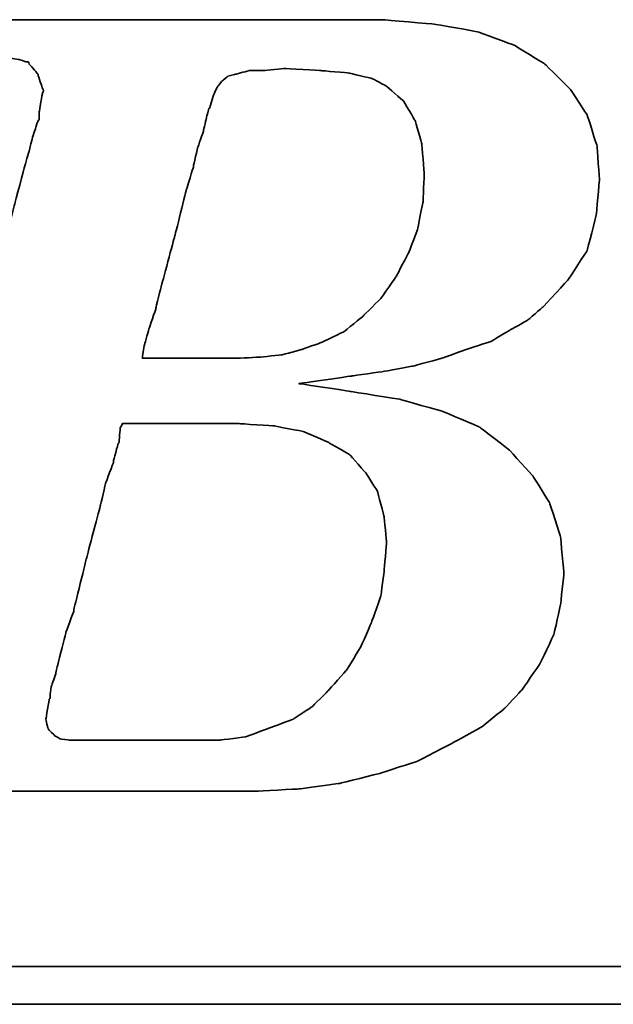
# Model space of a CAD drawing. Header units: millimetres. Extents: x 366 to 647, y 366 to 462.
# Tile 32 of 53: x 575.91 to 578.29, y 396.45 to 400.39. Entities that reach past the tile are written whole.
import ezdxf

# ---------------------------------------------------------------- set-up
doc = ezdxf.new("R2010")
doc.units = ezdxf.units.MM
doc.header["$LTSCALE"] = 0.15
doc.layers.add('DIM', color=4, linetype='CONTINUOUS')
doc.layers.add('layer 1', color=7, linetype='CONTINUOUS')

# ---------------------------------------------------------------- blocks, each defined once
blk = doc.blocks.new('TBI MOTION logo(完整正式版)')
at = {"layer": 'layer 1', "color": 22, "lineweight": 35}
for points, knots in [([(-64.65375, -6.86375), (-64.65375, -6.86375), (-64.84375, -7.29625), (-64.84375, -7.29625), (-64.84375, -7.29625), (-64.84375, -7.29625), (-64.86875, -7.34375), (-64.86875, -7.34375), (-64.86875, -7.34375), (-64.86875, -7.34375), (-64.86875, -7.36875), (-64.86875, -7.36875), (-64.86875, -7.36875), (-64.86875, -7.36875), (-65.15375, -7.65375), (-65.15375, -7.65375), (-65.15375, -7.65375), (-65.15375, -7.65375), (-65.17875, -7.65375), (-65.17875, -7.65375), (-65.17875, -7.65375), (-65.17875, -7.65375), (-65.20375, -7.67875), (-65.20375, -7.67875), (-65.20375, -7.67875), (-65.20375, -7.67875), (-65.58875, -7.87125), (-65.58875, -7.87125), (-65.58875, -7.87125), (-65.58875, -7.87125), (-65.63375, -7.87125), (-65.63375, -7.87125), (-65.63375, -7.87125), (-65.63375, -7.87125), (-65.65875, -7.89375), (-65.65875, -7.89375), (-65.65875, -7.89375), (-65.65875, -7.89375), (-66.09375, -7.94375), (-66.09375, -7.94375), (-66.09375, -7.94375), (-66.09375, -7.94375), (-66.11375, -7.94375), (-66.11375, -7.94375), (-66.11375, -7.94375), (-66.11375, -7.94375), (-66.16375, -7.94375), (-66.16375, -7.94375), (-66.16375, -7.94375), (-66.16375, -7.94375), (-66.30875, -7.94375), (-66.30875, -7.94375), (-66.30875, -7.94375), (-66.30875, -7.94375), (-66.69375, -7.94375), (-66.69375, -7.94375), (-66.69375, -7.94375), (-66.69375, -7.94375), (-67.07375, -7.94375), (-67.07375, -7.94375), (-67.07375, -7.94375), (-67.07375, -7.94375), (-67.12375, -7.94375), (-67.12375, -7.94375), (-67.12375, -7.94375), (-67.12375, -7.94375), (-67.12375, -7.96625), (-67.12375, -7.96625), (-67.12375, -7.96625), (-67.12375, -7.96625), (-67.14875, -7.99125), (-67.14875, -7.99125), (-67.14875, -7.99125), (-67.14875, -7.99125), (-67.24375, -8.34875), (-67.24375, -8.34875), (-67.24375, -8.34875), (-67.24375, -8.34875), (-67.31375, -8.68625), (-67.31375, -8.68625), (-67.31375, -8.68625), (-67.31375, -8.68625), (-67.26875, -8.68625), (-67.26875, -8.68625), (-67.26875, -8.68625), (-67.26875, -8.68625), (-67.07375, -8.68625), (-67.07375, -8.68625), (-67.07375, -8.68625), (-67.07375, -8.68625), (-66.54875, -8.68625), (-66.54875, -8.68625), (-66.54875, -8.68625), (-66.54875, -8.68625), (-65.82625, -8.68625), (-65.82625, -8.68625), (-65.82625, -8.68625), (-65.82625, -8.68625), (-65.01375, -8.68625), (-65.01375, -8.68625), (-65.01375, -8.68625), (-65.01375, -8.68625), (-64.05375, -8.68625), (-64.05375, -8.68625), (-64.05375, -8.68625), (-64.05375, -8.68625), (-62.08375, -8.68625), (-62.08375, -8.68625), (-62.08375, -8.68625), (-62.08375, -8.68625), (-60.06875, -8.68625), (-60.06875, -8.68625), (-60.06875, -8.68625), (-60.06875, -8.68625), (-59.10875, -8.68625), (-59.10875, -8.68625), (-59.10875, -8.68625), (-59.10875, -8.68625), (-58.29375, -8.68625), (-58.29375, -8.68625), (-58.29375, -8.68625), (-58.29375, -8.68625), (-57.57375, -8.68625), (-57.57375, -8.68625), (-57.57375, -8.68625), (-57.57375, -8.68625), (-57.04875, -8.68625), (-57.04875, -8.68625), (-57.04875, -8.68625), (-57.04875, -8.68625), (-56.85375, -8.68625), (-56.85375, -8.68625), (-56.85375, -8.68625), (-56.85375, -8.68625), (-56.70875, -8.68625), (-56.70875, -8.68625), (-56.70875, -8.68625), (-56.70875, -8.68625), (-56.61375, -8.68625), (-56.61375, -8.68625), (-56.61375, -8.68625), (-56.61375, -8.68625), (-56.56875, -8.68625), (-56.56875, -8.68625), (-56.56875, -8.68625), (-56.56875, -8.68625), (-55.65375, -8.63875), (-55.65375, -8.63875), (-55.65375, -8.63875), (-55.65375, -8.63875), (-54.76875, -8.51875), (-54.76875, -8.51875), (-54.76875, -8.51875), (-54.76875, -8.51875), (-53.90375, -8.30375), (-53.90375, -8.30375), (-53.90375, -8.30375), (-53.90375, -8.30375), (-53.08875, -8.03875), (-53.08875, -8.03875), (-53.08875, -8.03875), (-53.08875, -8.03875), (-52.34375, -7.65375), (-52.34375, -7.65375), (-52.34375, -7.65375), (-52.34375, -7.65375), (-51.69875, -7.29625), (-51.69875, -7.29625), (-51.69875, -7.29625), (-51.69875, -7.29625), (-51.21875, -6.91125), (-51.21875, -6.91125), (-51.21875, -6.91125), (-51.21875, -6.91125), (-50.83375, -6.50375), (-50.83375, -6.50375), (-50.83375, -6.50375), (-50.83375, -6.50375), (-50.44875, -5.94875), (-50.44875, -5.94875), (-50.44875, -5.94875), (-50.44875, -5.94875), (-50.13875, -5.30375), (-50.13875, -5.30375), (-50.13875, -5.30375), (-50.13875, -5.30375), (-49.99375, -4.65375), (-49.99375, -4.65375), (-49.99375, -4.65375), (-49.99375, -4.65375), (-49.92375, -3.98375), (-49.92375, -3.98375), (-49.92375, -3.98375), (-49.92375, -3.98375), (-49.99375, -3.19374), (-49.99375, -3.19374), (-49.99375, -3.19374), (-49.99375, -3.19374), (-50.23374, -2.44874), (-50.23374, -2.44874), (-50.23374, -2.44874), (-50.23374, -2.44874), (-50.59375, -1.87374), (-50.59375, -1.87374), (-50.59375, -1.87374), (-50.59375, -1.87374), (-51.09875, -1.31874), (-51.09875, -1.31874), (-51.09875, -1.31874), (-51.09875, -1.31874), (-51.74375, -0.81875), (-51.74375, -0.81875), (-51.74375, -0.81875), (-51.74375, -0.81875), (-52.53875, -0.48125), (-52.53875, -0.48125), (-52.53875, -0.48125), (-52.53875, -0.48125), (-53.47375, -0.21875), (-53.47375, -0.21875), (-53.47375, -0.21875), (-53.47375, -0.21875), (-54.52875, -0.04874), (-54.52875, -0.04874), (-54.52875, -0.04874), (-54.52875, -0.04874), (-55.65375, 0.12125), (-55.65375, 0.12125), (-55.65375, 0.12125), (-55.65375, 0.12125), (-54.50375, 0.28624), (-54.50375, 0.28624), (-54.50375, 0.28624), (-54.50375, 0.28624), (-53.83375, 0.38124), (-53.83375, 0.38124), (-53.83375, 0.38124), (-53.83375, 0.38124), (-53.18375, 0.50125), (-53.18375, 0.50125), (-53.18375, 0.50125), (-53.18375, 0.50125), (-52.55875, 0.66874), (-52.55875, 0.66874), (-52.55875, 0.66874), (-52.55875, 0.66874), (-52.03375, 0.86124), (-52.03375, 0.86124), (-52.03375, 0.86124), (-52.03375, 0.86124), (-51.50374, 1.03124), (-51.50374, 1.03124), (-51.50374, 1.03124), (-51.50374, 1.03124), (-51.09875, 1.27125), (-51.09875, 1.27125), (-51.09875, 1.27125), (-51.09875, 1.27125), (-50.71375, 1.48624), (-50.71375, 1.48624), (-50.71375, 1.48624), (-50.71375, 1.48624), (-50.37625, 1.77625), (-50.37625, 1.77625), (-50.37625, 1.77625), (-50.37625, 1.77625), (-49.82375, 2.37625), (-49.82375, 2.37625), (-49.82375, 2.37625), (-49.82375, 2.37625), (-49.41875, 2.99625), (-49.41875, 2.99625), (-49.41875, 2.99625), (-49.41875, 2.99625), (-49.22375, 3.76625), (-49.22375, 3.76625), (-49.22375, 3.76625), (-49.22375, 3.76625), (-49.15375, 4.50874), (-49.15375, 4.50874), (-49.15375, 4.50874), (-49.15375, 4.50874), (-49.20375, 5.25125), (-49.20375, 5.25125), (-49.20375, 5.25125), (-49.20375, 5.25125), (-49.41875, 5.92625), (-49.41875, 5.92625), (-49.41875, 5.92625), (-49.41875, 5.92625), (-49.77875, 6.47625), (-49.77875, 6.47625), (-49.77875, 6.47625), (-49.77875, 6.47625), (-50.33125, 7.02624), (-50.33125, 7.02624), (-50.33125, 7.02624), (-50.33125, 7.02624), (-51.00125, 7.43625), (-51.00125, 7.43625), (-51.00125, 7.43625), (-51.00125, 7.43625), (-51.79375, 7.72625), (-51.79375, 7.72625), (-51.79375, 7.72625), (-51.79375, 7.72625), (-52.72875, 7.89124), (-52.72875, 7.89124), (-52.72875, 7.89124), (-52.72875, 7.89124), (-53.83375, 7.98625), (-53.83375, 7.98625), (-53.83375, 7.98625), (-53.83375, 7.98625), (-53.92875, 7.98625), (-53.92875, 7.98625), (-53.92875, 7.98625), (-53.92875, 7.98625), (-54.26375, 7.98625), (-54.26375, 7.98625), (-54.26375, 7.98625), (-54.26375, 7.98625), (-54.74375, 7.98625), (-54.74375, 7.98625), (-54.74375, 7.98625), (-54.74375, 7.98625), (-55.36875, 7.98625), (-55.36875, 7.98625), (-55.36875, 7.98625), (-55.36875, 7.98625), (-56.13375, 7.98625), (-56.13375, 7.98625), (-56.13375, 7.98625), (-56.13375, 7.98625), (-56.94875, 7.98625), (-56.94875, 7.98625), (-56.94875, 7.98625), (-56.94875, 7.98625), (-58.77625, 7.98625), (-58.77625, 7.98625), (-58.77625, 7.98625), (-58.77625, 7.98625), (-60.59875, 7.98625), (-60.59875, 7.98625), (-60.59875, 7.98625), (-60.59875, 7.98625), (-61.41375, 7.98625), (-61.41375, 7.98625), (-61.41375, 7.98625), (-61.41375, 7.98625), (-62.17875, 7.98625), (-62.17875, 7.98625), (-62.17875, 7.98625), (-62.17875, 7.98625), (-62.80375, 7.98625), (-62.80375, 7.98625), (-62.80375, 7.98625), (-62.80375, 7.98625), (-63.30625, 7.98625), (-63.30625, 7.98625), (-63.30625, 7.98625), (-63.30625, 7.98625), (-63.57375, 7.98625), (-63.57375, 7.98625), (-63.57375, 7.98625), (-63.57375, 7.98625), (-63.57375, 7.96375), (-63.57375, 7.96375), (-63.57375, 7.96375), (-63.57375, 7.96375), (-63.59875, 7.94125), (-63.59875, 7.94125), (-63.59875, 7.94125), (-63.59875, 7.94125), (-63.69375, 7.55625), (-63.69375, 7.55625), (-63.69375, 7.55625), (-63.69375, 7.55625), (-63.76375, 7.24624), (-63.76375, 7.24624), (-63.76375, 7.24624), (-63.76375, 7.24624), (-63.23875, 7.24624), (-63.23875, 7.24624), (-63.23875, 7.24624), (-63.23875, 7.24624), (-62.75875, 7.24624), (-62.75875, 7.24624), (-62.75875, 7.24624), (-62.75875, 7.24624), (-62.61125, 7.24624), (-62.61125, 7.24624), (-62.61125, 7.24624), (-62.61125, 7.24624), (-62.56625, 7.24624), (-62.56625, 7.24624), (-62.56625, 7.24624), (-62.56625, 7.24624), (-62.22875, 7.24624), (-62.22875, 7.24624), (-62.22875, 7.24624), (-62.22875, 7.24624), (-62.20375, 7.24624), (-62.20375, 7.24624), (-62.20375, 7.24624), (-62.20375, 7.24624), (-62.17875, 7.21875), (-62.17875, 7.21875), (-62.17875, 7.21875), (-62.17875, 7.21875), (-61.96375, 7.17125), (-61.96375, 7.17125), (-61.96375, 7.17125), (-61.96375, 7.17125), (-61.72375, 7.12624), (-61.72375, 7.12624), (-61.72375, 7.12624), (-61.72375, 7.12624), (-61.70375, 7.12624), (-61.70375, 7.12624), (-61.70375, 7.12624), (-61.70375, 7.12624), (-61.55875, 7.07624), (-61.55875, 7.07624), (-61.55875, 7.07624), (-61.55875, 7.07624), (-61.50875, 7.07624), (-61.50875, 7.07624), (-61.50875, 7.07624), (-61.50875, 7.07624), (-61.48375, 7.02624), (-61.48375, 7.02624), (-61.48375, 7.02624), (-61.48375, 7.02624), (-61.31875, 6.83375), (-61.31875, 6.83375), (-61.31875, 6.83375), (-61.31875, 6.83375), (-61.29375, 6.81125), (-61.29375, 6.81125), (-61.29375, 6.81125), (-61.29375, 6.81125), (-61.29375, 6.78625), (-61.29375, 6.78625), (-61.29375, 6.78625), (-61.29375, 6.78625), (-61.19875, 6.50124), (-61.19875, 6.50124), (-61.19875, 6.50124), (-61.19875, 6.50124), (-61.17375, 6.45124), (-61.17375, 6.45124), (-61.17375, 6.45124), (-61.17375, 6.45124), (-61.19875, 6.40625), (-61.19875, 6.40625), (-61.19875, 6.40625), (-61.19875, 6.40625), (-61.26875, 5.99624), (-61.26875, 5.99624), (-61.26875, 5.99624), (-61.26875, 5.99624), (-61.26875, 5.85125), (-61.26875, 5.85125), (-61.26875, 5.85125), (-61.26875, 5.85125), (-61.26875, 5.82625), (-61.26875, 5.82625), (-61.26875, 5.82625), (-61.26875, 5.82625), (-61.29375, 5.80625), (-61.29375, 5.80625), (-61.29375, 5.80625), (-61.29375, 5.80625), (-61.34125, 5.66125), (-61.34125, 5.66125), (-61.34125, 5.66125), (-61.34125, 5.66125), (-61.41375, 5.44625), (-61.41375, 5.44625), (-61.41375, 5.44625), (-61.41375, 5.44625), (-61.48375, 5.15625), (-61.48375, 5.15625), (-61.48375, 5.15625), (-61.48375, 5.15625), (-61.58375, 4.82124), (-61.58375, 4.82124), (-61.58375, 4.82124), (-61.58375, 4.82124), (-61.79875, 4.00375), (-61.79875, 4.00375), (-61.79875, 4.00375), (-61.79875, 4.00375), (-62.05875, 2.99625), (-62.05875, 2.99625), (-62.05875, 2.99625), (-62.05875, 2.99625), (-62.34875, 1.91625), (-62.34875, 1.91625), (-62.34875, 1.91625), (-62.34875, 1.91625), (-62.97375, -0.41124), (-62.97375, -0.41124), (-62.97375, -0.41124), (-62.97375, -0.41124), (-63.59875, -2.75875), (-63.59875, -2.75875), (-63.59875, -2.75875), (-63.59875, -2.75875), (-63.88375, -3.86374), (-63.88375, -3.86374), (-63.88375, -3.86374), (-63.88375, -3.86374), (-64.14875, -4.82374), (-64.14875, -4.82374), (-64.14875, -4.82374), (-64.14875, -4.82374), (-64.36375, -5.64125), (-64.36375, -5.64125), (-64.36375, -5.64125), (-64.36375, -5.64125), (-64.43625, -5.97625), (-64.43625, -5.97625), (-64.43625, -5.97625), (-64.43625, -5.97625), (-64.50875, -6.28625), (-64.50875, -6.28625), (-64.50875, -6.28625), (-64.50875, -6.28625), (-64.50875, -6.30875), (-64.50875, -6.30875), (-64.50875, -6.30875), (-64.50875, -6.30875), (-64.57875, -6.50375), (-64.57875, -6.50375), (-64.57875, -6.50375), (-64.57875, -6.50375), (-64.62875, -6.69625), (-64.62875, -6.69625), (-64.62875, -6.69625), (-64.62875, -6.69625), (-64.62875, -6.76875), (-64.62875, -6.76875), (-64.62875, -6.76875), (-64.62875, -6.76875), (-64.62875, -6.81375), (-64.62875, -6.81375), (-64.62875, -6.81375), (-64.62875, -6.81375), (-64.62875, -6.83875), (-64.62875, -6.83875), (-64.62875, -6.83875), (-64.62875, -6.83875), (-64.65375, -6.86375), (-64.65375, -6.86375)], [0, 0, 0, 0, 0.00719424, 0.00719424, 0.00719424, 0.00719425, 0.01438849, 0.01438849, 0.01438849, 0.0143885, 0.02158273, 0.02158273, 0.02158273, 0.02158274, 0.02877698, 0.02877698, 0.02877698, 0.02877699, 0.03597122, 0.03597122, 0.03597122, 0.03597123, 0.04316547, 0.04316547, 0.04316547, 0.04316548, 0.05035971, 0.05035971, 0.05035971, 0.05035972, 0.05755396, 0.05755396, 0.05755396, 0.05755397, 0.0647482, 0.0647482, 0.0647482, 0.06474821, 0.07194245, 0.07194245, 0.07194245, 0.07194246, 0.07913669, 0.07913669, 0.07913669, 0.0791367, 0.08633094, 0.08633094, 0.08633094, 0.08633095, 0.09352518, 0.09352518, 0.09352518, 0.09352519, 0.10071942, 0.10071942, 0.10071942, 0.10071943, 0.10791367, 0.10791367, 0.10791367, 0.10791368, 0.11510791, 0.11510791, 0.11510791, 0.11510792, 0.12230216, 0.12230216, 0.12230216, 0.12230217, 0.1294964, 0.1294964, 0.1294964, 0.12949641, 0.13669065, 0.13669065, 0.13669065, 0.13669066, 0.14388489, 0.14388489, 0.14388489, 0.1438849, 0.15107914, 0.15107914, 0.15107914, 0.15107915, 0.15827338, 0.15827338, 0.15827338, 0.15827339, 0.16546763, 0.16546763, 0.16546763, 0.16546764, 0.17266187, 0.17266187, 0.17266187, 0.17266188, 0.17985612, 0.17985612, 0.17985612, 0.17985613, 0.18705036, 0.18705036, 0.18705036, 0.18705037, 0.1942446, 0.1942446, 0.1942446, 0.19424461, 0.20143885, 0.20143885, 0.20143885, 0.20143886, 0.20863309, 0.20863309, 0.20863309, 0.2086331, 0.21582734, 0.21582734, 0.21582734, 0.21582735, 0.22302158, 0.22302158, 0.22302158, 0.22302159, 0.23021583, 0.23021583, 0.23021583, 0.23021584, 0.23741007, 0.23741007, 0.23741007, 0.23741008, 0.24460432, 0.24460432, 0.24460432, 0.24460433, 0.25179856, 0.25179856, 0.25179856, 0.25179857, 0.25899281, 0.25899281, 0.25899281, 0.25899282, 0.26618705, 0.26618705, 0.26618705, 0.26618706, 0.27338129, 0.27338129, 0.27338129, 0.2733813, 0.28057554, 0.28057554, 0.28057554, 0.28057555, 0.28776978, 0.28776978, 0.28776978, 0.28776979, 0.29496403, 0.29496403, 0.29496403, 0.29496404, 0.30215827, 0.30215827, 0.30215827, 0.30215828, 0.30935252, 0.30935252, 0.30935252, 0.30935253, 0.31654676, 0.31654676, 0.31654676, 0.31654677, 0.32374101, 0.32374101, 0.32374101, 0.32374102, 0.33093525, 0.33093525, 0.33093525, 0.33093526, 0.3381295, 0.3381295, 0.3381295, 0.33812951, 0.34532374, 0.34532374, 0.34532374, 0.34532375, 0.35251799, 0.35251799, 0.35251799, 0.352518, 0.35971223, 0.35971223, 0.35971223, 0.35971224, 0.36690647, 0.36690647, 0.36690647, 0.36690648, 0.37410072, 0.37410072, 0.37410072, 0.37410073, 0.38129496, 0.38129496, 0.38129496, 0.38129497, 0.38848921, 0.38848921, 0.38848921, 0.38848922, 0.39568345, 0.39568345, 0.39568345, 0.39568346, 0.4028777, 0.4028777, 0.4028777, 0.40287771, 0.41007194, 0.41007194, 0.41007194, 0.41007195, 0.41726619, 0.41726619, 0.41726619, 0.4172662, 0.42446043, 0.42446043, 0.42446043, 0.42446044, 0.43165468, 0.43165468, 0.43165468, 0.43165469, 0.43884892, 0.43884892, 0.43884892, 0.43884893, 0.44604317, 0.44604317, 0.44604317, 0.44604318, 0.45323741, 0.45323741, 0.45323741, 0.45323742, 0.46043165, 0.46043165, 0.46043165, 0.46043166, 0.4676259, 0.4676259, 0.4676259, 0.46762591, 0.47482014, 0.47482014, 0.47482014, 0.47482015, 0.48201439, 0.48201439, 0.48201439, 0.4820144, 0.48920863, 0.48920863, 0.48920863, 0.48920864, 0.49640288, 0.49640288, 0.49640288, 0.49640289, 0.50359712, 0.50359712, 0.50359712, 0.50359713, 0.51079137, 0.51079137, 0.51079137, 0.51079138, 0.51798561, 0.51798561, 0.51798561, 0.51798562, 0.52517986, 0.52517986, 0.52517986, 0.52517987, 0.5323741, 0.5323741, 0.5323741, 0.53237411, 0.53956835, 0.53956835, 0.53956835, 0.53956836, 0.54676259, 0.54676259, 0.54676259, 0.5467626, 0.55395683, 0.55395683, 0.55395683, 0.55395684, 0.56115108, 0.56115108, 0.56115108, 0.56115109, 0.56834532, 0.56834532, 0.56834532, 0.56834533, 0.57553957, 0.57553957, 0.57553957, 0.57553958, 0.58273381, 0.58273381, 0.58273381, 0.58273382, 0.58992806, 0.58992806, 0.58992806, 0.58992807, 0.5971223, 0.5971223, 0.5971223, 0.59712231, 0.60431655, 0.60431655, 0.60431655, 0.60431656, 0.61151079, 0.61151079, 0.61151079, 0.6115108, 0.61870504, 0.61870504, 0.61870504, 0.61870505, 0.62589928, 0.62589928, 0.62589928, 0.62589929, 0.63309353, 0.63309353, 0.63309353, 0.63309354, 0.64028777, 0.64028777, 0.64028777, 0.64028778, 0.64748201, 0.64748201, 0.64748201, 0.64748202, 0.65467626, 0.65467626, 0.65467626, 0.65467627, 0.6618705, 0.6618705, 0.6618705, 0.66187051, 0.66906475, 0.66906475, 0.66906475, 0.66906476, 0.67625899, 0.67625899, 0.67625899, 0.676259, 0.68345324, 0.68345324, 0.68345324, 0.68345325, 0.69064748, 0.69064748, 0.69064748, 0.69064749, 0.69784173, 0.69784173, 0.69784173, 0.69784174, 0.70503597, 0.70503597, 0.70503597, 0.70503598, 0.71223022, 0.71223022, 0.71223022, 0.71223023, 0.71942446, 0.71942446, 0.71942446, 0.71942447, 0.72661871, 0.72661871, 0.72661871, 0.72661872, 0.73381295, 0.73381295, 0.73381295, 0.73381296, 0.74100719, 0.74100719, 0.74100719, 0.7410072, 0.74820144, 0.74820144, 0.74820144, 0.74820145, 0.75539568, 0.75539568, 0.75539568, 0.75539569, 0.76258993, 0.76258993, 0.76258993, 0.76258994, 0.76978417, 0.76978417, 0.76978417, 0.76978418, 0.77697842, 0.77697842, 0.77697842, 0.77697843, 0.78417266, 0.78417266, 0.78417266, 0.78417267, 0.79136691, 0.79136691, 0.79136691, 0.79136692, 0.79856115, 0.79856115, 0.79856115, 0.79856116, 0.8057554, 0.8057554, 0.8057554, 0.80575541, 0.81294964, 0.81294964, 0.81294964, 0.81294965, 0.82014388, 0.82014388, 0.82014388, 0.82014389, 0.82733813, 0.82733813, 0.82733813, 0.82733814, 0.83453237, 0.83453237, 0.83453237, 0.83453238, 0.84172662, 0.84172662, 0.84172662, 0.84172663, 0.84892086, 0.84892086, 0.84892086, 0.84892087, 0.85611511, 0.85611511, 0.85611511, 0.85611512, 0.86330935, 0.86330935, 0.86330935, 0.86330936, 0.8705036, 0.8705036, 0.8705036, 0.87050361, 0.87769784, 0.87769784, 0.87769784, 0.87769785, 0.88489209, 0.88489209, 0.88489209, 0.8848921, 0.89208633, 0.89208633, 0.89208633, 0.89208634, 0.89928058, 0.89928058, 0.89928058, 0.89928059, 0.90647482, 0.90647482, 0.90647482, 0.90647483, 0.91366906, 0.91366906, 0.91366906, 0.91366907, 0.92086331, 0.92086331, 0.92086331, 0.92086332, 0.92805755, 0.92805755, 0.92805755, 0.92805756, 0.9352518, 0.9352518, 0.9352518, 0.93525181, 0.94244604, 0.94244604, 0.94244604, 0.94244605, 0.94964029, 0.94964029, 0.94964029, 0.9496403, 0.95683453, 0.95683453, 0.95683453, 0.95683454, 0.96402878, 0.96402878, 0.96402878, 0.96402879, 0.97122302, 0.97122302, 0.97122302, 0.97122303, 0.97841727, 0.97841727, 0.97841727, 0.97841728, 0.98561151, 0.98561151, 0.98561151, 0.98561152, 0.99280576, 0.99280576, 0.99280576, 0.99280577, 1, 1, 1, 1]), ([(-57.50375, 6.35625), (-57.50375, 6.35625), (-57.57375, 6.11625), (-57.57375, 6.11625), (-57.57375, 6.11625), (-57.57375, 6.11625), (-57.57375, 6.09125), (-57.57375, 6.09125), (-57.57375, 6.09125), (-57.57375, 6.09125), (-57.59875, 6.06625), (-57.59875, 6.06625), (-57.59875, 6.06625), (-57.59875, 6.06625), (-57.64875, 5.87625), (-57.64875, 5.87625), (-57.64875, 5.87625), (-57.64875, 5.87625), (-57.71875, 5.58875), (-57.71875, 5.58875), (-57.71875, 5.58875), (-57.71875, 5.58875), (-57.71875, 5.56625), (-57.71875, 5.56625), (-57.71875, 5.56625), (-57.71875, 5.56625), (-57.83875, 5.23125), (-57.83875, 5.23125), (-57.83875, 5.23125), (-57.83875, 5.23125), (-57.93625, 4.82124), (-57.93625, 4.82124), (-57.93625, 4.82124), (-57.93625, 4.82124), (-57.93625, 4.79624), (-57.93625, 4.79624), (-57.93625, 4.79624), (-57.93625, 4.79624), (-58.07875, 4.34125), (-58.07875, 4.34125), (-58.07875, 4.34125), (-58.07875, 4.34125), (-58.34375, 3.28625), (-58.34375, 3.28625), (-58.34375, 3.28625), (-58.34375, 3.28625), (-58.62875, 2.23124), (-58.62875, 2.23124), (-58.62875, 2.23124), (-58.62875, 2.23124), (-58.74875, 1.75125), (-58.74875, 1.75125), (-58.74875, 1.75125), (-58.74875, 1.75125), (-58.74875, 1.72625), (-58.74875, 1.72625), (-58.74875, 1.72625), (-58.74875, 1.72625), (-58.89375, 1.31625), (-58.89375, 1.31625), (-58.89375, 1.31625), (-58.89375, 1.31625), (-58.98875, 0.98124), (-58.98875, 0.98124), (-58.98875, 0.98124), (-58.98875, 0.98124), (-59.03875, 0.71625), (-59.03875, 0.71625), (-59.03875, 0.71625), (-59.03875, 0.71625), (-59.03875, 0.66874), (-59.03875, 0.66874), (-59.03875, 0.66874), (-59.03875, 0.66874), (-58.91875, 0.66874), (-58.91875, 0.66874), (-58.91875, 0.66874), (-58.91875, 0.66874), (-58.53375, 0.66874), (-58.53375, 0.66874), (-58.53375, 0.66874), (-58.53375, 0.66874), (-58.10375, 0.66874), (-58.10375, 0.66874), (-58.10375, 0.66874), (-58.10375, 0.66874), (-57.66875, 0.66874), (-57.66875, 0.66874), (-57.66875, 0.66874), (-57.66875, 0.66874), (-57.33375, 0.66874), (-57.33375, 0.66874), (-57.33375, 0.66874), (-57.33375, 0.66874), (-57.09375, 0.66874), (-57.09375, 0.66874), (-57.09375, 0.66874), (-57.09375, 0.66874), (-56.99875, 0.66874), (-56.99875, 0.66874), (-56.99875, 0.66874), (-56.99875, 0.66874), (-56.49375, 0.69374), (-56.49375, 0.69374), (-56.49375, 0.69374), (-56.49375, 0.69374), (-56.01375, 0.74374), (-56.01375, 0.74374), (-56.01375, 0.74374), (-56.01375, 0.74374), (-55.58375, 0.86124), (-55.58375, 0.86124), (-55.58375, 0.86124), (-55.58375, 0.86124), (-55.17375, 1.00624), (-55.17375, 1.00624), (-55.17375, 1.00624), (-55.17375, 1.00624), (-54.67375, 1.24625), (-54.67375, 1.24625), (-54.67375, 1.24625), (-54.67375, 1.24625), (-54.26375, 1.58124), (-54.26375, 1.58124), (-54.26375, 1.58124), (-54.26375, 1.58124), (-53.87875, 1.96374), (-53.87875, 1.96374), (-53.87875, 1.96374), (-53.87875, 1.96374), (-53.54375, 2.44625), (-53.54375, 2.44625), (-53.54375, 2.44625), (-53.54375, 2.44625), (-53.27875, 2.95125), (-53.27875, 2.95125), (-53.27875, 2.95125), (-53.27875, 2.95125), (-53.08875, 3.45124), (-53.08875, 3.45124), (-53.08875, 3.45124), (-53.08875, 3.45124), (-52.96875, 4.05124), (-52.96875, 4.05124), (-52.96875, 4.05124), (-52.96875, 4.05124), (-52.94375, 4.65125), (-52.94375, 4.65125), (-52.94375, 4.65125), (-52.94375, 4.65125), (-52.99375, 5.30125), (-52.99375, 5.30125), (-52.99375, 5.30125), (-52.99375, 5.30125), (-53.13875, 5.80625), (-53.13875, 5.80625), (-53.13875, 5.80625), (-53.13875, 5.80625), (-53.39875, 6.23625), (-53.39875, 6.23625), (-53.39875, 6.23625), (-53.39875, 6.23625), (-53.75875, 6.54875), (-53.75875, 6.54875), (-53.75875, 6.54875), (-53.75875, 6.54875), (-54.07375, 6.71625), (-54.07375, 6.71625), (-54.07375, 6.71625), (-54.07375, 6.71625), (-54.57375, 6.83375), (-54.57375, 6.83375), (-54.57375, 6.83375), (-54.57375, 6.83375), (-55.17375, 6.88625), (-55.17375, 6.88625), (-55.17375, 6.88625), (-55.17375, 6.88625), (-55.96875, 6.93125), (-55.96875, 6.93125), (-55.96875, 6.93125), (-55.96875, 6.93125), (-56.39875, 6.88625), (-56.39875, 6.88625), (-56.39875, 6.88625), (-56.39875, 6.88625), (-56.42125, 6.88625), (-56.42125, 6.88625), (-56.42125, 6.88625), (-56.42125, 6.88625), (-56.73375, 6.88625), (-56.73375, 6.88625), (-56.73375, 6.88625), (-56.73375, 6.88625), (-56.99875, 6.81125), (-56.99875, 6.81125), (-56.99875, 6.81125), (-56.99875, 6.81125), (-57.02375, 6.81125), (-57.02375, 6.81125), (-57.02375, 6.81125), (-57.02375, 6.81125), (-57.18875, 6.76625), (-57.18875, 6.76625), (-57.18875, 6.76625), (-57.18875, 6.76625), (-57.30875, 6.66625), (-57.30875, 6.66625), (-57.30875, 6.66625), (-57.30875, 6.66625), (-57.40875, 6.54875), (-57.40875, 6.54875), (-57.40875, 6.54875), (-57.40875, 6.54875), (-57.50375, 6.35625), (-57.50375, 6.35625)], [0, 0, 0, 0, 0.01851852, 0.01851852, 0.01851852, 0.01851853, 0.03703704, 0.03703704, 0.03703704, 0.03703705, 0.05555556, 0.05555556, 0.05555556, 0.05555557, 0.07407407, 0.07407407, 0.07407407, 0.07407408, 0.09259259, 0.09259259, 0.09259259, 0.0925926, 0.11111111, 0.11111111, 0.11111111, 0.11111112, 0.12962963, 0.12962963, 0.12962963, 0.12962964, 0.14814815, 0.14814815, 0.14814815, 0.14814816, 0.16666667, 0.16666667, 0.16666667, 0.16666668, 0.18518519, 0.18518519, 0.18518519, 0.1851852, 0.2037037, 0.2037037, 0.2037037, 0.20370371, 0.22222222, 0.22222222, 0.22222222, 0.22222223, 0.24074074, 0.24074074, 0.24074074, 0.24074075, 0.25925926, 0.25925926, 0.25925926, 0.25925927, 0.27777778, 0.27777778, 0.27777778, 0.27777779, 0.2962963, 0.2962963, 0.2962963, 0.29629631, 0.31481481, 0.31481481, 0.31481481, 0.31481482, 0.33333333, 0.33333333, 0.33333333, 0.33333334, 0.35185185, 0.35185185, 0.35185185, 0.35185186, 0.37037037, 0.37037037, 0.37037037, 0.37037038, 0.38888889, 0.38888889, 0.38888889, 0.3888889, 0.40740741, 0.40740741, 0.40740741, 0.40740742, 0.42592593, 0.42592593, 0.42592593, 0.42592594, 0.44444444, 0.44444444, 0.44444444, 0.44444445, 0.46296296, 0.46296296, 0.46296296, 0.46296297, 0.48148148, 0.48148148, 0.48148148, 0.48148149, 0.5, 0.5, 0.5, 0.50000001, 0.51851852, 0.51851852, 0.51851852, 0.51851853, 0.53703704, 0.53703704, 0.53703704, 0.53703705, 0.55555556, 0.55555556, 0.55555556, 0.55555557, 0.57407407, 0.57407407, 0.57407407, 0.57407408, 0.59259259, 0.59259259, 0.59259259, 0.5925926, 0.61111111, 0.61111111, 0.61111111, 0.61111112, 0.62962963, 0.62962963, 0.62962963, 0.62962964, 0.64814815, 0.64814815, 0.64814815, 0.64814816, 0.66666667, 0.66666667, 0.66666667, 0.66666668, 0.68518519, 0.68518519, 0.68518519, 0.6851852, 0.7037037, 0.7037037, 0.7037037, 0.70370371, 0.72222222, 0.72222222, 0.72222222, 0.72222223, 0.74074074, 0.74074074, 0.74074074, 0.74074075, 0.75925926, 0.75925926, 0.75925926, 0.75925927, 0.77777778, 0.77777778, 0.77777778, 0.77777779, 0.7962963, 0.7962963, 0.7962963, 0.79629631, 0.81481481, 0.81481481, 0.81481481, 0.81481482, 0.83333333, 0.83333333, 0.83333333, 0.83333334, 0.85185185, 0.85185185, 0.85185185, 0.85185186, 0.87037037, 0.87037037, 0.87037037, 0.87037038, 0.88888889, 0.88888889, 0.88888889, 0.8888889, 0.90740741, 0.90740741, 0.90740741, 0.90740742, 0.92592593, 0.92592593, 0.92592593, 0.92592594, 0.94444444, 0.94444444, 0.94444444, 0.94444445, 0.96296296, 0.96296296, 0.96296296, 0.96296297, 0.98148148, 0.98148148, 0.98148148, 0.98148149, 1, 1, 1, 1]), ([(-61.03125, -6.57375), (-61.03125, -6.57375), (-61.03125, -6.67125), (-61.03125, -6.67125), (-61.03125, -6.67125), (-61.03125, -6.67125), (-61.05375, -6.69625), (-61.05375, -6.69625), (-61.05375, -6.69625), (-61.05375, -6.69625), (-61.12375, -7.12875), (-61.12375, -7.12875), (-61.12375, -7.12875), (-61.12375, -7.12875), (-61.07875, -7.34375), (-61.07875, -7.34375), (-61.07875, -7.34375), (-61.07875, -7.34375), (-60.93375, -7.48875), (-60.93375, -7.48875), (-60.93375, -7.48875), (-60.93375, -7.48875), (-60.81375, -7.55625), (-60.81375, -7.55625), (-60.81375, -7.55625), (-60.81375, -7.55625), (-60.62375, -7.58375), (-60.62375, -7.58375), (-60.62375, -7.58375), (-60.62375, -7.58375), (-60.30875, -7.58375), (-60.30875, -7.58375), (-60.30875, -7.58375), (-60.30875, -7.58375), (-59.97375, -7.58375), (-59.97375, -7.58375), (-59.97375, -7.58375), (-59.97375, -7.58375), (-59.87875, -7.58375), (-59.87875, -7.58375), (-59.87875, -7.58375), (-59.87875, -7.58375), (-59.63625, -7.58375), (-59.63625, -7.58375), (-59.63625, -7.58375), (-59.63625, -7.58375), (-58.96875, -7.58375), (-58.96875, -7.58375), (-58.96875, -7.58375), (-58.96875, -7.58375), (-58.29375, -7.58375), (-58.29375, -7.58375), (-58.29375, -7.58375), (-58.29375, -7.58375), (-58.05375, -7.58375), (-58.05375, -7.58375), (-58.05375, -7.58375), (-58.05375, -7.58375), (-57.98375, -7.58375), (-57.98375, -7.58375), (-57.98375, -7.58375), (-57.98375, -7.58375), (-57.35875, -7.58375), (-57.35875, -7.58375), (-57.35875, -7.58375), (-57.35875, -7.58375), (-56.78375, -7.50875), (-56.78375, -7.50875), (-56.78375, -7.50875), (-56.78375, -7.50875), (-56.27875, -7.31875), (-56.27875, -7.31875), (-56.27875, -7.31875), (-56.27875, -7.31875), (-55.77375, -7.12875), (-55.77375, -7.12875), (-55.77375, -7.12875), (-55.77375, -7.12875), (-55.36875, -6.86375), (-55.36875, -6.86375), (-55.36875, -6.86375), (-55.36875, -6.86375), (-55.00875, -6.50375), (-55.00875, -6.50375), (-55.00875, -6.50375), (-55.00875, -6.50375), (-54.62375, -6.06875), (-54.62375, -6.06875), (-54.62375, -6.06875), (-54.62375, -6.06875), (-54.31375, -5.56875), (-54.31375, -5.56875), (-54.31375, -5.56875), (-54.31375, -5.56875), (-54.07375, -5.01625), (-54.07375, -5.01625), (-54.07375, -5.01625), (-54.07375, -5.01625), (-53.87875, -4.46374), (-53.87875, -4.46374), (-53.87875, -4.46374), (-53.87875, -4.46374), (-53.80875, -3.91375), (-53.80875, -3.91375), (-53.80875, -3.91375), (-53.80875, -3.91375), (-53.75875, -3.31375), (-53.75875, -3.31375), (-53.75875, -3.31375), (-53.75875, -3.31375), (-53.80875, -2.75875), (-53.80875, -2.75875), (-53.80875, -2.75875), (-53.80875, -2.75875), (-53.95375, -2.20875), (-53.95375, -2.20875), (-53.95375, -2.20875), (-53.95375, -2.20875), (-54.19375, -1.82625), (-54.19375, -1.82625), (-54.19375, -1.82625), (-54.19375, -1.82625), (-54.55375, -1.41875), (-54.55375, -1.41875), (-54.55375, -1.41875), (-54.55375, -1.41875), (-55.00875, -1.15125), (-55.00875, -1.15125), (-55.00875, -1.15125), (-55.00875, -1.15125), (-55.56125, -0.91375), (-55.56125, -0.91375), (-55.56125, -0.91375), (-55.56125, -0.91375), (-56.18125, -0.79375), (-56.18125, -0.79375), (-56.18125, -0.79375), (-56.18125, -0.79375), (-56.94875, -0.74374), (-56.94875, -0.74374), (-56.94875, -0.74374), (-56.94875, -0.74374), (-56.99875, -0.74374), (-56.99875, -0.74374), (-56.99875, -0.74374), (-56.99875, -0.74374), (-57.09375, -0.74374), (-57.09375, -0.74374), (-57.09375, -0.74374), (-57.09375, -0.74374), (-57.38375, -0.74374), (-57.38375, -0.74374), (-57.38375, -0.74374), (-57.38375, -0.74374), (-57.76875, -0.74374), (-57.76875, -0.74374), (-57.76875, -0.74374), (-57.76875, -0.74374), (-58.24625, -0.74374), (-58.24625, -0.74374), (-58.24625, -0.74374), (-58.24625, -0.74374), (-58.72875, -0.74374), (-58.72875, -0.74374), (-58.72875, -0.74374), (-58.72875, -0.74374), (-59.20875, -0.74374), (-59.20875, -0.74374), (-59.20875, -0.74374), (-59.20875, -0.74374), (-59.46875, -0.74374), (-59.46875, -0.74374), (-59.46875, -0.74374), (-59.46875, -0.74374), (-59.51625, -0.83875), (-59.51625, -0.83875), (-59.51625, -0.83875), (-59.51625, -0.83875), (-59.54375, -1.15125), (-59.54375, -1.15125), (-59.54375, -1.15125), (-59.54375, -1.15125), (-59.56375, -1.17874), (-59.56375, -1.17874), (-59.56375, -1.17874), (-59.56375, -1.17874), (-59.66375, -1.55875), (-59.66375, -1.55875), (-59.66375, -1.55875), (-59.66375, -1.55875), (-59.66375, -1.58375), (-59.66375, -1.58375), (-59.66375, -1.58375), (-59.66375, -1.58375), (-59.82875, -2.01874), (-59.82875, -2.01874), (-59.82875, -2.01874), (-59.82875, -2.01874), (-59.94875, -2.52125), (-59.94875, -2.52125), (-59.94875, -2.52125), (-59.94875, -2.52125), (-60.23875, -3.62375), (-60.23875, -3.62375), (-60.23875, -3.62375), (-60.23875, -3.62375), (-60.52375, -4.77624), (-60.52375, -4.77624), (-60.52375, -4.77624), (-60.52375, -4.77624), (-60.52375, -4.79874), (-60.52375, -4.79874), (-60.52375, -4.79874), (-60.52375, -4.79874), (-60.69125, -5.25375), (-60.69125, -5.25375), (-60.69125, -5.25375), (-60.69125, -5.25375), (-60.81375, -5.73625), (-60.81375, -5.73625), (-60.81375, -5.73625), (-60.81375, -5.73625), (-60.90875, -6.11875), (-60.90875, -6.11875), (-60.90875, -6.11875), (-60.90875, -6.11875), (-60.90875, -6.14375), (-60.90875, -6.14375), (-60.90875, -6.14375), (-60.90875, -6.14375), (-61.00375, -6.40875), (-61.00375, -6.40875), (-61.00375, -6.40875), (-61.00375, -6.40875), (-61.03125, -6.57375), (-61.03125, -6.57375)], [0, 0, 0, 0, 0.01694915, 0.01694915, 0.01694915, 0.01694916, 0.03389831, 0.03389831, 0.03389831, 0.03389832, 0.05084746, 0.05084746, 0.05084746, 0.05084747, 0.06779661, 0.06779661, 0.06779661, 0.06779662, 0.08474576, 0.08474576, 0.08474576, 0.08474577, 0.10169492, 0.10169492, 0.10169492, 0.10169493, 0.11864407, 0.11864407, 0.11864407, 0.11864408, 0.13559322, 0.13559322, 0.13559322, 0.13559323, 0.15254237, 0.15254237, 0.15254237, 0.15254238, 0.16949153, 0.16949153, 0.16949153, 0.16949154, 0.18644068, 0.18644068, 0.18644068, 0.18644069, 0.20338983, 0.20338983, 0.20338983, 0.20338984, 0.22033898, 0.22033898, 0.22033898, 0.22033899, 0.23728814, 0.23728814, 0.23728814, 0.23728815, 0.25423729, 0.25423729, 0.25423729, 0.2542373, 0.27118644, 0.27118644, 0.27118644, 0.27118645, 0.28813559, 0.28813559, 0.28813559, 0.2881356, 0.30508475, 0.30508475, 0.30508475, 0.30508476, 0.3220339, 0.3220339, 0.3220339, 0.32203391, 0.33898305, 0.33898305, 0.33898305, 0.33898306, 0.3559322, 0.3559322, 0.3559322, 0.35593221, 0.37288136, 0.37288136, 0.37288136, 0.37288137, 0.38983051, 0.38983051, 0.38983051, 0.38983052, 0.40677966, 0.40677966, 0.40677966, 0.40677967, 0.42372881, 0.42372881, 0.42372881, 0.42372882, 0.44067797, 0.44067797, 0.44067797, 0.44067798, 0.45762712, 0.45762712, 0.45762712, 0.45762713, 0.47457627, 0.47457627, 0.47457627, 0.47457628, 0.49152542, 0.49152542, 0.49152542, 0.49152543, 0.50847458, 0.50847458, 0.50847458, 0.50847459, 0.52542373, 0.52542373, 0.52542373, 0.52542374, 0.54237288, 0.54237288, 0.54237288, 0.54237289, 0.55932203, 0.55932203, 0.55932203, 0.55932204, 0.57627119, 0.57627119, 0.57627119, 0.5762712, 0.59322034, 0.59322034, 0.59322034, 0.59322035, 0.61016949, 0.61016949, 0.61016949, 0.6101695, 0.62711864, 0.62711864, 0.62711864, 0.62711865, 0.6440678, 0.6440678, 0.6440678, 0.64406781, 0.66101695, 0.66101695, 0.66101695, 0.66101696, 0.6779661, 0.6779661, 0.6779661, 0.67796611, 0.69491525, 0.69491525, 0.69491525, 0.69491526, 0.71186441, 0.71186441, 0.71186441, 0.71186442, 0.72881356, 0.72881356, 0.72881356, 0.72881357, 0.74576271, 0.74576271, 0.74576271, 0.74576272, 0.76271186, 0.76271186, 0.76271186, 0.76271187, 0.77966102, 0.77966102, 0.77966102, 0.77966103, 0.79661017, 0.79661017, 0.79661017, 0.79661018, 0.81355932, 0.81355932, 0.81355932, 0.81355933, 0.83050847, 0.83050847, 0.83050847, 0.83050848, 0.84745763, 0.84745763, 0.84745763, 0.84745764, 0.86440678, 0.86440678, 0.86440678, 0.86440679, 0.88135593, 0.88135593, 0.88135593, 0.88135594, 0.89830508, 0.89830508, 0.89830508, 0.89830509, 0.91525424, 0.91525424, 0.91525424, 0.91525425, 0.93220339, 0.93220339, 0.93220339, 0.9322034, 0.94915254, 0.94915254, 0.94915254, 0.94915255, 0.96610169, 0.96610169, 0.96610169, 0.9661017, 0.98305085, 0.98305085, 0.98305085, 0.98305086, 1, 1, 1, 1]), ([(75.90875, -9.47875), (75.90875, -9.47875), (75.90875, -12.28625), (75.90875, -12.28625), (75.90875, -12.28625), (75.90875, -12.28625), (75.90875, -12.47875), (75.90875, -12.47875), (75.90875, -12.47875), (75.90875, -12.47875), (75.71625, -12.47875), (75.71625, -12.47875), (75.71625, -12.47875), (75.71625, -12.47875), (-88.32875, -12.47875), (-88.32875, -12.47875), (-88.32875, -12.47875), (-88.32875, -12.47875), (-88.32875, -13.29375), (-88.32875, -13.29375), (-88.32875, -13.29375), (-88.32875, -13.29375), (82.89125, -13.29375), (82.89125, -13.29375), (82.89125, -13.29375), (82.89125, -13.29375), (75.90875, -9.47875), (75.90875, -9.47875)], [0, 0, 0, 0, 0.14285714, 0.14285714, 0.14285714, 0.14285715, 0.28571429, 0.28571429, 0.28571429, 0.2857143, 0.42857143, 0.42857143, 0.42857143, 0.42857144, 0.57142857, 0.57142857, 0.57142857, 0.57142858, 0.71428571, 0.71428571, 0.71428571, 0.71428572, 0.85714286, 0.85714286, 0.85714286, 0.85714287, 1, 1, 1, 1])]:
    blk.add_open_spline(points, degree=3, knots=knots, dxfattribs=at)

msp = doc.modelspace()

# ---------------------------------------------------------------- block references
at = {"layer": 'DIM', "color": 7, "xscale": 0.1852549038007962, "yscale": 0.1852549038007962, "zscale": 0.1852549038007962}
msp.add_blockref('TBI MOTION logo(完整正式版)', (587.3365, 398.914), dxfattribs=at)

doc.saveas('drawing.dxf')
